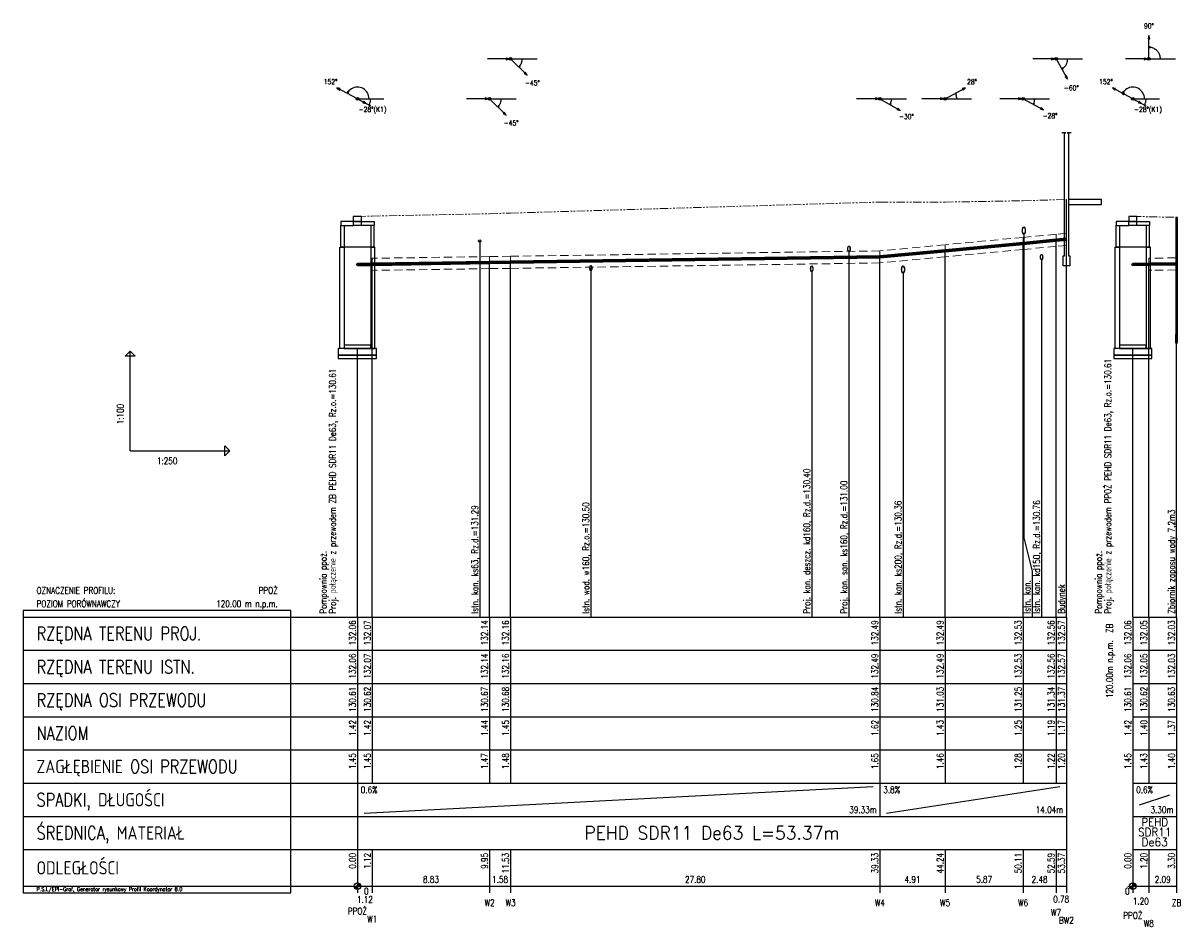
# Model space of a CAD drawing. Header units: millimetres. Extents: x -2456 to 463, y -1800 to 339.
# Tile 3 of 4: x -194 to 154, y -365 to -93. Entities that reach past the tile are written whole.
import ezdxf
from ezdxf.enums import TextEntityAlignment as Align

# ---------------------------------------------------------------- set-up
doc = ezdxf.new("R2010")
doc.units = ezdxf.units.MM
doc.header["$LTSCALE"] = 10
doc.header["$MEASUREMENT"] = 0
doc.linetypes.add('DASHED', pattern=[0.75, 0.5, -0.25])
doc.linetypes.add('PHANTOMX2', pattern=[5, 2.5, -0.5, 0.5, -0.5, 0.5, -0.5])
doc.layers.add('Podsypki', color=8, linetype='DASHED', lineweight=18)
doc.layers.add('Teren_istn', color=253, linetype='PHANTOMX2', lineweight=18)
for name, color, linetype in [('W_Budynki', 7, 'CONTINUOUS'), ('W_Liczby', 7, 'CONTINUOUS'), ('W_Linie_opisowe', 7, 'CONTINUOUS'), ('W_Linie_tabeli', 7, 'CONTINUOUS'), ('W_Odcinki', 7, 'CONTINUOUS'), ('W_Opis_PZ', 7, 'CONTINUOUS'), ('W_Opis_uzbr_n', 7, 'CONTINUOUS'), ('W_Opis_uzbr_p', 7, 'CONTINUOUS'), ('W_Opis_wl', 7, 'CONTINUOUS'), ('W_Osie', 7, 'CONTINUOUS'), ('W_Uzbr_podz', 7, 'CONTINUOUS'), ('W_Wezly', 7, 'CONTINUOUS'), ('W_Wymiary', 7, 'CONTINUOUS')]:
    doc.layers.add(name, color=color, linetype=linetype)
doc.styles.get("Standard").update_dxf_attribs({"font": 'simplex.shx'})

msp = doc.modelspace()

# ---------------------------------------------------------------- linework, layer by layer
at = {"layer": 'Podsypki', "ltscale": 0.5}
for points in [[(106.78, -159.24), (116.69, -158.3), (116.69, -156.8), (106.78, -157.74)], [(116.69, -158.3), (119.82, -158.01), (119.82, -156.51), (116.69, -156.8)], [(63.67, -163.31), (83.29, -161.45), (83.29, -159.95), (63.67, -161.81)], [(83.29, -161.45), (106.78, -159.24), (106.78, -157.74), (83.29, -159.95)], [(83.29, -162.08), (106.78, -159.87), (106.78, -160.55), (106.78, -160.55), (106.78, -161.37), (83.29, -163.58), (83.29, -162.77), (83.29, -162.77)], [(106.78, -159.87), (116.69, -158.93), (116.69, -159.62), (116.69, -159.62), (116.69, -160.43), (106.78, -161.37), (106.78, -160.55), (106.78, -160.55)], [(116.69, -158.93), (119.82, -158.64), (119.82, -159.32), (119.82, -159.32), (119.82, -160.14), (116.69, -160.43), (116.69, -159.62), (116.69, -159.62)], [(-89.16, -165.54), (-53.85, -165.02), (-53.85, -163.52), (-89.16, -164.04)], [(-53.85, -165.02), (-47.53, -164.93), (-47.53, -163.43), (-53.85, -163.52)], [(-47.53, -164.93), (63.67, -163.31), (63.67, -161.81), (-47.53, -163.43)], [(63.67, -163.94), (83.29, -162.08), (83.29, -162.77), (83.29, -162.77), (83.29, -163.58), (63.67, -165.44), (63.67, -164.62), (63.67, -164.62)], [(-88.37, -165.53), (-89.16, -165.54), (-89.16, -164.04), (-88.37, -164.03)], [(-89.16, -166.17), (-53.85, -165.65), (-53.85, -166.34), (-53.85, -166.34), (-53.85, -167.15), (-89.16, -167.67), (-89.16, -166.86), (-89.16, -166.86)], [(-88.37, -166.16), (-89.16, -166.17), (-89.16, -166.86), (-89.16, -166.86), (-89.16, -167.67), (-87.89, -167.66), (-87.89, -167.66), (-88.37, -167.66)], [(-53.85, -165.65), (-47.53, -165.56), (-47.53, -166.25), (-47.53, -166.25), (-47.53, -167.06), (-53.85, -167.15), (-53.85, -166.34), (-53.85, -166.34)], [(-47.53, -165.56), (63.67, -163.94), (63.67, -164.62), (63.67, -164.62), (63.67, -165.44), (-47.53, -167.06), (-47.53, -166.25), (-47.53, -166.25)], [(144.63, -165.53), (152.74, -165.41), (152.74, -163.91), (144.63, -164.03)], [(145.1, -165.53), (144.63, -165.53), (144.63, -164.03), (145.1, -164.03)], [(144.63, -166.16), (152.74, -166.04), (152.74, -167.54), (152.71, -167.54), (152.71, -167.54), (144.63, -167.66), (144.63, -166.85), (144.63, -166.85)], [(145.1, -166.16), (144.63, -166.16), (144.63, -166.85), (144.63, -166.85), (144.63, -167.66), (145.58, -167.66), (145.58, -167.66), (145.1, -167.66)]]:
    msp.add_lwpolyline(points, close=True, dxfattribs=at)
at = {"layer": 'Teren_istn', "ltscale": 0.1}
for points in [[(-93.65, -151.42), (-89.16, -151.33), (-53.85, -150.62), (-47.53, -150.43), (63.67, -147.12), (83.29, -147.12), (106.78, -146.72), (116.69, -146.42), (119.82, -146.32)], [(139.82, -151.42), (144.63, -151.53), (153, -151.72)]]:
    msp.add_lwpolyline(points, dxfattribs=at)
at = {"layer": 'W_Budynki'}
msp.add_lwpolyline([(121.22, -126.32), (120.02, -126.32), (120.42, -126.32), (120.42, -163.32), (120.82, -163.32), (120.82, -166.32), (119.82, -166.32), (119.82, -166.32), (118.82, -166.32), (118.82, -163.32), (119.22, -163.32), (119.22, -126.32), (119.62, -126.32), (118.42, -126.32)], dxfattribs=at)
msp.add_lwpolyline([(120.42, -147.82), (130.42, -147.82), (130.42, -146.32), (120.42, -146.32)], close=True, dxfattribs=at)
at = {"layer": 'W_Liczby'}
for p, q in [((-93.89, -353.99), (-93.41, -352.05)), ((-93.82, -354.01), (-93.48, -352.04)), ((-93.76, -354.02), (-93.55, -352.03)), ((-93.69, -354.02), (-93.62, -352.02)), ((-93.65, -351.52), (-93.65, -354.52)), ((139.57, -353.99), (140.06, -352.05)), ((139.64, -354.01), (139.99, -352.04)), ((139.71, -354.02), (139.92, -352.03)), ((139.78, -354.02), (139.85, -352.02)), ((139.82, -351.52), (139.82, -354.52)), ((-95.15, -353.02), (-92.15, -353.02)), ((-94.65, -353.09), (-92.65, -352.95)), ((-94.64, -353.16), (-92.66, -352.88)), ((-94.63, -353.23), (-92.67, -352.81)), ((-94.61, -353.3), (-92.69, -352.75)), ((-94.59, -353.36), (-92.71, -352.68)), ((-94.56, -353.43), (-92.74, -352.61)), ((-94.53, -353.49), (-92.77, -352.55)), ((-94.5, -353.55), (-92.8, -352.49)), ((-94.46, -353.61), (-92.84, -352.43)), ((-94.42, -353.66), (-92.88, -352.38)), ((-94.37, -353.72), (-92.93, -352.33)), ((-94.32, -353.76), (-92.98, -352.28)), ((-94.27, -353.81), (-93.03, -352.23)), ((-94.21, -353.85), (-93.09, -352.19)), ((-94.15, -353.89), (-93.15, -352.16)), ((-94.09, -353.92), (-93.21, -352.12)), ((-94.03, -353.95), (-93.28, -352.09)), ((-93.96, -353.97), (-93.34, -352.07)), ((138.32, -353.02), (141.32, -353.02)), ((138.82, -353.09), (140.81, -352.95)), ((138.83, -353.16), (140.81, -352.88)), ((138.84, -353.23), (140.79, -352.81)), ((138.85, -353.3), (140.78, -352.75)), ((138.88, -353.36), (140.76, -352.68)), ((138.9, -353.43), (140.73, -352.61)), ((138.93, -353.49), (140.7, -352.55)), ((138.97, -353.55), (140.66, -352.49)), ((139.01, -353.61), (140.62, -352.43)), ((139.05, -353.66), (140.58, -352.38)), ((139.1, -353.72), (140.53, -352.33)), ((139.15, -353.76), (140.48, -352.28)), ((139.2, -353.81), (140.43, -352.23)), ((139.26, -353.85), (140.37, -352.19)), ((139.32, -353.89), (140.32, -352.16)), ((139.38, -353.92), (140.25, -352.12)), ((139.44, -353.95), (140.19, -352.09)), ((139.51, -353.97), (140.12, -352.07))]:
    msp.add_line(p, q, dxfattribs=at)
for centre in [(-93.65, -353.02), (139.82, -353.02)]:
    msp.add_circle(centre, 1, dxfattribs=at)
at = {"layer": 'W_Linie_opisowe'}
for p, q in [((-56.81, -159.12), (-56.81, -272.02)), ((54.35, -162.02), (54.35, -272.02)), ((-23.36, -167.02), (-23.36, -272.02)), ((112.36, -164.42), (112.36, -272.02)), ((43.15, -168.02), (43.15, -272.02)), ((70.63, -168.42), (70.63, -272.02))]:
    msp.add_line(p, q, dxfattribs=at)
msp.add_lwpolyline([(107.01, -156.71), (107.01, -248.22), (109.48, -258.22), (109.48, -272.02)], dxfattribs=at)
at = {"layer": 'W_Linie_tabeli'}
for p, q in [((-162.03, -222.02), (-162.03, -192.02)), ((-162.03, -222.02), (-132.03, -222.02)), ((-194.29, -272.02), (-93.65, -272.02)), ((-93.65, -272.02), (119.82, -272.02)), ((-93.65, -272.02), (-93.65, -282.02)), ((-93.65, -272.02), (-93.65, -353.02)), ((-89.16, -272.02), (-89.16, -282.02)), ((-53.85, -272.02), (-53.85, -282.02)), ((-47.53, -272.02), (-47.53, -282.02)), ((63.67, -272.02), (63.67, -282.02)), ((83.29, -272.02), (83.29, -282.02)), ((106.78, -272.02), (106.78, -282.02)), ((116.69, -272.02), (116.69, -282.02)), ((119.82, -272.02), (119.82, -282.02)), ((119.82, -272.02), (119.82, -353.02)), ((139.82, -272.02), (153, -272.02)), ((139.82, -272.02), (139.82, -282.02)), ((139.82, -272.02), (139.82, -353.02)), ((144.63, -272.02), (144.63, -282.02)), ((153, -272.02), (153, -282.02)), ((153, -272.02), (153, -353.02)), ((-194.29, -282.02), (-93.65, -282.02)), ((-93.65, -282.02), (119.82, -282.02)), ((-93.65, -282.02), (-93.65, -322.02)), ((-89.16, -282.02), (-89.16, -322.02)), ((-53.85, -282.02), (-53.85, -322.02)), ((-47.53, -282.02), (-47.53, -322.02)), ((63.67, -282.02), (63.67, -322.02)), ((83.29, -282.02), (83.29, -322.02)), ((106.78, -282.02), (106.78, -322.02)), ((116.69, -282.02), (116.69, -322.02)), ((119.82, -282.02), (119.82, -322.02)), ((139.82, -282.02), (153, -282.02)), ((139.82, -282.02), (139.82, -322.02)), ((144.63, -282.02), (144.63, -322.02)), ((153, -282.02), (153, -322.02)), ((-194.29, -292.02), (-93.65, -292.02)), ((-93.65, -292.02), (119.82, -292.02)), ((139.82, -292.02), (153, -292.02)), ((-194.29, -302.02), (-93.65, -302.02)), ((-93.65, -302.02), (119.82, -302.02)), ((139.82, -302.02), (153, -302.02)), ((-194.29, -312.02), (-93.65, -312.02)), ((-93.65, -312.02), (119.82, -312.02)), ((139.82, -312.02), (153, -312.02)), ((-194.29, -322.02), (-93.65, -322.02)), ((-93.65, -322.02), (119.82, -322.02)), ((-93.65, -322.02), (-93.65, -332.02)), ((-91.65, -331.02), (61.67, -323.02)), ((63.67, -322.02), (63.67, -332.02)), ((65.67, -331.02), (117.82, -323.02)), ((119.82, -322.02), (119.82, -332.02)), ((139.82, -322.02), (153, -322.02)), ((139.82, -322.02), (139.82, -332.02)), ((153, -322.02), (153, -332.02)), ((141.82, -328.52), (151, -325.52)), ((-194.29, -332.02), (-93.65, -332.02)), ((-93.65, -332.02), (119.82, -332.02)), ((119.82, -332.02), (119.82, -342.02)), ((139.82, -332.02), (153, -332.02)), ((153, -332.02), (153, -342.02)), ((-194.29, -342.02), (-93.65, -342.02)), ((-93.65, -342.02), (119.82, -342.02)), ((-93.65, -342.02), (-93.65, -355.02)), ((-89.16, -342.02), (-89.16, -355.02)), ((-53.85, -342.02), (-53.85, -355.02)), ((-47.53, -342.02), (-47.53, -355.02)), ((63.67, -342.02), (63.67, -355.02)), ((83.29, -342.02), (83.29, -355.02)), ((106.78, -342.02), (106.78, -355.02)), ((116.69, -342.02), (116.69, -355.02)), ((119.82, -342.02), (119.82, -355.02)), ((139.82, -342.02), (153, -342.02)), ((139.82, -342.02), (139.82, -355.02)), ((144.63, -342.02), (144.63, -355.02)), ((153, -342.02), (153, -355.02)), ((-194.29, -353.02), (-93.65, -353.02)), ((-93.65, -353.02), (119.82, -353.02)), ((139.82, -353.02), (153, -353.02))]:
    msp.add_line(p, q, dxfattribs=at)
for points in [[(119.82, -272.02), (119.82, -146.32)], [(106.78, -272.02), (106.78, -159.55)], [(116.69, -272.02), (116.69, -158.62)], [(63.67, -272.02), (63.67, -163.62)], [(83.29, -272.02), (83.29, -161.77)], [(-89.16, -272.02), (-89.16, -165.86)], [(-53.85, -272.02), (-53.85, -165.34)], [(-47.53, -272.02), (-47.53, -165.25)], [(144.63, -272.02), (144.63, -165.85)], [(153, -272.02), (153, -187.02)], [(-93.65, -272.02), (-93.65, -191.22)], [(139.82, -272.02), (139.82, -191.22)]]:
    msp.add_lwpolyline(points, dxfattribs=at)
for points in [[(-162.03, -192.02), (-160.53, -193.52), (-163.53, -193.52)], [(-132.03, -222.02), (-133.53, -223.52), (-133.53, -220.52)], [(-194.29, -355.02), (-113.65, -355.02), (-113.65, -270.02), (-194.29, -270.02)]]:
    msp.add_lwpolyline(points, close=True, dxfattribs=at)
at = {"layer": 'W_Odcinki'}
for points in [[(83.29, -161.47), (106.78, -159.25), (106.78, -159.24), (83.29, -161.45)], [(83.29, -162.07), (106.78, -159.85), (106.78, -159.87), (83.29, -162.08)], [(106.78, -159.25), (116.69, -158.32), (116.69, -158.3), (106.78, -159.24)], [(106.78, -159.85), (116.69, -158.92), (116.69, -158.93), (106.78, -159.87)], [(116.69, -158.32), (119.82, -158.02), (119.82, -158.01), (116.69, -158.3)], [(116.69, -158.92), (119.82, -158.62), (119.82, -158.64), (116.69, -158.93)], [(-47.53, -164.95), (63.67, -163.32), (63.67, -163.31), (-47.53, -164.93)], [(63.67, -163.32), (83.29, -161.47), (83.29, -161.45), (63.67, -163.31)], [(63.67, -163.92), (83.29, -162.07), (83.29, -162.08), (63.67, -163.94)], [(-93.65, -165.62), (-89.16, -165.56), (-89.16, -165.54), (-93.65, -165.61)], [(-93.65, -166.22), (-89.16, -166.16), (-89.16, -166.17), (-93.65, -166.24)], [(-89.16, -165.56), (-53.85, -165.04), (-53.85, -165.02), (-89.16, -165.54)], [(-89.16, -166.16), (-53.85, -165.64), (-53.85, -165.65), (-89.16, -166.17)], [(-53.85, -165.04), (-47.53, -164.95), (-47.53, -164.93), (-53.85, -165.02)], [(-53.85, -165.64), (-47.53, -165.55), (-47.53, -165.56), (-53.85, -165.65)], [(-47.53, -165.55), (63.67, -163.92), (63.67, -163.94), (-47.53, -165.56)], [(139.82, -165.62), (144.63, -165.55), (144.63, -165.53), (139.82, -165.61)], [(139.82, -166.22), (144.63, -166.15), (144.63, -166.16), (139.82, -166.24)], [(144.63, -165.55), (153, -165.42), (153, -165.41), (144.63, -165.53)], [(144.63, -166.15), (153, -166.02), (153, -166.04), (144.63, -166.16)]]:
    msp.add_lwpolyline(points, close=True, dxfattribs=at)
at = {"layer": 'W_Opis_wl'}
for centre, radius in [((-93.65, -165.92), 0.315), ((-93.65, -165.92), 0.3), ((139.82, -165.92), 0.315), ((139.82, -165.92), 0.3)]:
    msp.add_circle(centre, radius, dxfattribs=at)
at = {"layer": 'W_Osie'}
for p, q in [((-47.53, -104.02), (-39.53, -104.02)), ((116.69, -104.02), (124.69, -104.02)), ((144.63, -104.02), (152.63, -104.02)), ((-93.65, -116.02), (-85.65, -116.02)), ((-53.85, -116.02), (-45.85, -116.02)), ((63.67, -116.02), (71.67, -116.02)), ((83.29, -116.02), (91.29, -116.02)), ((106.78, -116.02), (114.78, -116.02)), ((139.82, -116.02), (147.82, -116.02)), ((83.29, -161.77), (106.78, -159.55)), ((106.78, -159.55), (116.69, -158.62)), ((116.69, -158.62), (119.82, -158.32)), ((-47.53, -165.25), (63.67, -163.62)), ((63.67, -163.62), (83.29, -161.77)), ((-93.65, -165.92), (-89.16, -165.86)), ((-89.16, -165.86), (-53.85, -165.34)), ((-53.85, -165.34), (-47.53, -165.25)), ((139.82, -165.92), (144.63, -165.85)), ((144.63, -165.85), (153, -165.72))]:
    msp.add_line(p, q, dxfattribs=at)
at = {"layer": 'W_Uzbr_podz'}
for radius in [0.346, 0.315]:
    msp.add_circle((-56.81, -158.81), radius, dxfattribs=at)
for centre, major_axis in [((107.01, -155.71), (0, -1.1)), ((107.01, -155.71), (0, -1)), ((54.35, -161.22), (0, -0.88)), ((54.35, -161.22), (0, -0.8)), ((112.36, -163.67), (0, -0.825)), ((112.36, -163.67), (0, -0.75)), ((-23.36, -167.02), (0, -0.84)), ((-23.36, -167.02), (0, -0.8)), ((43.15, -167.22), (0, -0.88)), ((43.15, -167.22), (0, -0.8)), ((70.63, -167.42), (0, -1.1)), ((70.63, -167.42), (0, -1))]:
    msp.add_ellipse(centre, major_axis=major_axis, ratio=0.4, dxfattribs=at)
at = {"layer": 'W_Wezly'}
for p, q in [((-92.45, -152.92), (-94.85, -152.92)), ((141.02, -152.92), (138.62, -152.92)), ((-92.45, -154.12), (-94.85, -154.12)), ((141.02, -154.12), (138.62, -154.12)), ((-89.41, -160.72), (-97.89, -160.72)), ((144.06, -160.72), (135.58, -160.72))]:
    msp.add_line(p, q, dxfattribs=at)
for points in [[(-94.85, -152.92), (-98.65, -152.92), (-98.65, -154.12), (-94.85, -154.12)], [(-94.9, -152.92), (-92.4, -152.92), (-92.4, -151.42), (-94.9, -151.42)], [(-92.45, -152.92), (-88.65, -152.92), (-88.65, -154.12), (-92.45, -154.12)], [(138.62, -152.92), (134.82, -152.92), (134.82, -154.12), (138.62, -154.12)], [(138.57, -152.92), (141.06, -152.92), (141.06, -151.42), (138.57, -151.42)], [(141.02, -152.92), (144.82, -152.92), (144.82, -154.12), (141.02, -154.12)], [(152.75, -153.22), (153.25, -153.22), (153.25, -151.72), (152.75, -151.72)], [(152.75, -187.02), (153.25, -187.02), (153.25, -153.22), (152.75, -153.22)], [(152.8, -187.02), (153.2, -187.02), (153.2, -153.22), (152.8, -153.22)], [(-97.65, -160.72), (-98.65, -160.72), (-98.65, -154.12), (-97.65, -154.12)], [(-89.65, -160.72), (-88.65, -160.72), (-88.65, -154.12), (-89.65, -154.12)], [(135.82, -160.72), (134.82, -160.72), (134.82, -154.12), (135.82, -154.12)], [(143.82, -160.72), (144.82, -160.72), (144.82, -154.12), (143.82, -154.12)], [(-97.65, -191.22), (-98.93, -191.22), (-98.93, -160.72), (-97.65, -160.72)], [(-89.65, -191.22), (-88.37, -191.22), (-88.37, -160.72), (-89.65, -160.72)], [(135.82, -191.22), (134.54, -191.22), (134.54, -160.72), (135.82, -160.72)], [(143.82, -191.22), (145.1, -191.22), (145.1, -160.72), (143.82, -160.72)], [(152.71, -189.52), (153.29, -189.52), (153.29, -187.02), (152.71, -187.02)], [(152.8, -187.02), (153.2, -187.02), (153.2, -186.02), (152.8, -186.02)], [(-99.41, -193.22), (-87.89, -193.22), (-87.89, -191.22), (-99.41, -191.22)], [(-97.65, -191.22), (-89.65, -191.22), (-89.65, -190.22), (-97.65, -190.22)], [(134.06, -193.22), (145.58, -193.22), (145.58, -191.22), (134.06, -191.22)], [(135.82, -191.22), (143.82, -191.22), (143.82, -190.22), (135.82, -190.22)], [(-99.41, -194.22), (-87.89, -194.22), (-87.89, -193.22), (-99.41, -193.22)], [(134.06, -194.22), (145.58, -194.22), (145.58, -193.22), (134.06, -193.22)]]:
    msp.add_lwpolyline(points, close=True, dxfattribs=at)
at = {"layer": 'W_Wymiary'}
for p, q in [((144.63, -104.02), (144.65, -97.02)), ((-47.53, -104.02), (-54.53, -104.02)), ((-47.53, -104.02), (-42.55, -108.94)), ((116.69, -104.02), (109.69, -104.02)), ((116.69, -104.02), (120.19, -110.08)), ((144.63, -104.02), (137.63, -104.02)), ((-93.65, -116.02), (-99.81, -112.69)), ((83.29, -116.02), (89.46, -112.7)), ((139.82, -116.02), (133.66, -112.69)), ((139.82, -116.02), (136.3, -114.12)), ((-93.65, -116.02), (-89.68, -118.14)), ((-53.85, -116.02), (-60.85, -116.02)), ((-53.85, -116.02), (-48.91, -120.98)), ((63.67, -116.02), (56.67, -116.02)), ((63.67, -116.02), (69.74, -119.51)), ((83.29, -116.02), (76.29, -116.02)), ((106.78, -116.02), (99.78, -116.02)), ((106.78, -116.02), (112.94, -119.34)), ((139.82, -116.02), (143.78, -118.14))]:
    msp.add_line(p, q, dxfattribs=at)
for points in [[(144.65, -97.02), (144.39, -97.99), (144.91, -97.99)], [(144.64, -100.52), (145.12, -100.65), (145.12, -100.39)], [(-47.93, -104.02), (-48.9, -103.76), (-48.9, -104.28)], [(116.29, -104.02), (115.33, -103.76), (115.33, -104.28)], [(144.23, -104.02), (143.27, -103.76), (143.27, -104.28)], [(-45.04, -106.48), (-44.61, -106.23), (-44.79, -106.05)], [(118.44, -107.05), (118.93, -106.92), (118.8, -106.7)], [(-42.55, -108.94), (-43.06, -108.08), (-43.42, -108.45)], [(120.19, -110.08), (119.93, -109.12), (119.49, -109.38)], [(-99.81, -112.69), (-99.08, -113.38), (-98.83, -112.92)], [(-96.73, -114.35), (-96.38, -113.99), (-96.61, -113.87)], [(86.38, -114.36), (86.49, -114.85), (86.72, -114.73)], [(89.46, -112.7), (88.48, -112.93), (88.73, -113.39)], [(133.66, -112.69), (134.39, -113.38), (134.63, -112.92)], [(136.3, -114.12), (137.02, -114.8), (137.27, -114.35)], [(136.74, -114.35), (137.08, -113.99), (136.85, -113.87)], [(-91.01, -117.44), (-91.73, -116.75), (-91.98, -117.21)], [(-90.12, -117.91), (-89.78, -117.54), (-90.01, -117.42)], [(-54.25, -116.02), (-55.21, -115.76), (-55.21, -116.28)], [(-51.38, -118.5), (-50.94, -118.25), (-51.13, -118.07)], [(63.27, -116.02), (62.3, -115.76), (62.3, -116.28)], [(66.7, -117.77), (67.06, -117.41), (66.83, -117.28)], [(82.89, -116.02), (81.93, -115.76), (81.93, -116.28)], [(106.38, -116.02), (105.41, -115.76), (105.41, -116.28)], [(109.86, -117.68), (110.2, -117.32), (109.97, -117.19)], [(142.46, -117.44), (141.73, -116.75), (141.49, -117.21)], [(143.34, -117.91), (143.68, -117.54), (143.46, -117.42)], [(-48.91, -120.98), (-49.41, -120.12), (-49.77, -120.48)], [(69.74, -119.51), (69.03, -118.81), (68.77, -119.26)], [(112.94, -119.34), (112.21, -118.65), (111.97, -119.11)]]:
    msp.add_lwpolyline(points, close=True, dxfattribs=at)
for points in [[(148.13, -104.02), (148.12, -103.75), (148.09, -103.47), (148.04, -103.21), (147.96, -102.94), (147.87, -102.68), (147.75, -102.43), (147.62, -102.2), (147.47, -101.97), (147.3, -101.75), (147.11, -101.55), (146.91, -101.36), (146.69, -101.19), (146.47, -101.04), (146.23, -100.91), (145.98, -100.79), (145.72, -100.69), (145.46, -100.62), (145.19, -100.57), (144.92, -100.53), (144.64, -100.52)], [(-45.04, -106.48), (-44.95, -106.38), (-44.86, -106.28), (-44.77, -106.17), (-44.69, -106.06), (-44.61, -105.95), (-44.54, -105.84), (-44.47, -105.72), (-44.41, -105.6), (-44.35, -105.48), (-44.29, -105.35), (-44.25, -105.22), (-44.2, -105.09), (-44.16, -104.96), (-44.13, -104.83), (-44.1, -104.7), (-44.08, -104.56), (-44.06, -104.43), (-44.04, -104.29), (-44.04, -104.16), (-44.03, -104.02)], [(118.44, -107.05), (118.6, -106.96), (118.75, -106.85), (118.9, -106.74), (119.04, -106.62), (119.17, -106.5), (119.29, -106.36), (119.41, -106.22), (119.52, -106.08), (119.63, -105.93), (119.72, -105.77), (119.81, -105.61), (119.89, -105.45), (119.96, -105.28), (120.02, -105.1), (120.07, -104.93), (120.12, -104.75), (120.15, -104.57), (120.17, -104.39), (120.19, -104.2), (120.19, -104.02)], [(-90.15, -116.02), (-90.18, -115.56), (-90.27, -115.11), (-90.42, -114.67), (-90.63, -114.25), (-90.89, -113.87), (-91.2, -113.53), (-91.55, -113.22), (-91.93, -112.97), (-92.35, -112.77), (-92.79, -112.63), (-93.25, -112.54), (-93.71, -112.52), (-94.17, -112.56), (-94.62, -112.66), (-95.06, -112.82), (-95.47, -113.03), (-95.85, -113.29), (-96.19, -113.61), (-96.48, -113.96), (-96.73, -114.35)], [(86.79, -116.02), (86.79, -115.85), (86.78, -115.68), (86.76, -115.5), (86.73, -115.33), (86.69, -115.17), (86.64, -115), (86.59, -114.84), (86.52, -114.67), (86.45, -114.52), (86.38, -114.36)], [(143.32, -116.02), (143.29, -115.56), (143.19, -115.11), (143.04, -114.67), (142.84, -114.25), (142.58, -113.87), (142.27, -113.53), (141.92, -113.22), (141.53, -112.97), (141.12, -112.77), (140.68, -112.63), (140.22, -112.54), (139.76, -112.52), (139.3, -112.56), (138.85, -112.66), (138.41, -112.82), (138, -113.03), (137.62, -113.29), (137.28, -113.61), (136.98, -113.96), (136.74, -114.35)], [(-90.12, -117.91), (-90.04, -117.73), (-89.96, -117.55), (-89.88, -117.37), (-89.82, -117.18), (-89.77, -116.99), (-89.73, -116.8), (-89.69, -116.61), (-89.67, -116.41), (-89.66, -116.22), (-89.65, -116.02)], [(-51.38, -118.5), (-51.28, -118.4), (-51.19, -118.3), (-51.1, -118.19), (-51.02, -118.08), (-50.94, -117.97), (-50.86, -117.86), (-50.79, -117.74), (-50.73, -117.61), (-50.67, -117.49), (-50.61, -117.36), (-50.56, -117.24), (-50.52, -117.11), (-50.48, -116.97), (-50.44, -116.84), (-50.41, -116.71), (-50.39, -116.57), (-50.37, -116.43), (-50.36, -116.3), (-50.35, -116.16), (-50.35, -116.02)], [(66.7, -117.77), (66.79, -117.61), (66.87, -117.44), (66.94, -117.27), (67, -117.1), (67.05, -116.92), (67.09, -116.75), (67.13, -116.57), (67.15, -116.39), (67.16, -116.2), (67.17, -116.02)], [(109.86, -117.68), (109.94, -117.53), (110.01, -117.37), (110.07, -117.21), (110.13, -117.04), (110.17, -116.88), (110.21, -116.71), (110.24, -116.54), (110.26, -116.37), (110.27, -116.19), (110.28, -116.02)], [(143.34, -117.91), (143.43, -117.73), (143.51, -117.55), (143.58, -117.37), (143.64, -117.18), (143.7, -116.99), (143.74, -116.8), (143.77, -116.61), (143.8, -116.41), (143.81, -116.22), (143.82, -116.02)]]:
    msp.add_lwpolyline(points, dxfattribs=at)
for centre in [(-47.53, -104.02), (116.69, -104.02), (144.63, -104.02), (-93.65, -116.02), (-53.85, -116.02), (63.67, -116.02), (83.29, -116.02), (106.78, -116.02), (139.82, -116.02)]:
    msp.add_circle(centre, 0.4, dxfattribs=at)

# ---------------------------------------------------------------- texts
at = {"layer": 'W_Liczby', "width": 0.8}
for s, height, p in [('90%%D', 1.5, (144.66, -94.82)), ('152%%D', 1.5, (-101.74, -111.64)), ('-45%%D', 1.5, (-40.99, -111.99)), ('28%%D', 1.5, (91.4, -111.66)), ('152%%D', 1.5, (131.73, -111.64)), ('-60%%D', 1.5, (121.29, -113.49)), ('-28%%D(K1)', 1.5, (-89.07, -119.97)), ('-28%%D(K1)', 1.5, (144.4, -119.97)), ('-30%%D', 1.5, (71.64, -122.11)), ('-28%%D', 1.5, (114.88, -121.88)), ('-45%%D', 1.5, (-47.36, -124.04)), ('8.83', 2, (-71.5, -352.02)), ('1.58', 2, (-50.69, -352.02)), ('27.80', 2, (8.07, -352.02)), ('4.91', 2, (73.48, -352.02)), ('5.87', 2, (95.04, -352.02)), ('2.48', 2, (111.74, -352.02)), ('2.09', 2, (148.82, -352.02)), ('1.12', 2, (-91.4, -358.05)), ('W2', 2, (-53.85, -359.02)), ('W3', 2, (-47.53, -359.02)), ('W4', 2, (63.67, -359.02)), ('W5', 2, (83.29, -359.02)), ('W6', 2, (106.78, -359.02)), ('0.78', 2, (118.25, -357.99)), ('1.20', 2, (142.22, -358.57)), ('ZB', 2, (153, -359.02)), ('PPOŻ', 2, (-93.65, -361.53)), ('W1', 2, (-89.16, -363.93)), ('W7', 2, (116.69, -361.92)), ('BW2', 2, (119.82, -364.32)), ('PPOŻ', 2, (139.82, -362.85)), ('W8', 2, (144.63, -365.25))]:
    msp.add_text(s, height=height, dxfattribs=at).set_placement(p, align=Align.CENTER)
msp.add_text('1:100', height=2, rotation=90, dxfattribs=at).set_placement((-164.03, -214.02))
for s, p in [('1:250', (-154.03, -226.02)), ('0.6%', (-92.65, -325.02)), ('3.8%', (64.67, -325.02)), ('0.6%', (140.82, -325.02)), ('0', (-91.65, -355.52)), ('0', (137.47, -355.52))]:
    msp.add_text(s, height=2, dxfattribs=at).set_placement(p)
for s, p in [('132.06', (-94.15, -273.02)), ('132.07', (-89.66, -273.02)), ('132.14', (-54.35, -273.02)), ('132.16', (-48.03, -273.02)), ('132.49', (63.17, -273.02)), ('132.49', (82.79, -273.02)), ('132.53', (106.28, -273.02)), ('132.56', (116.19, -273.02)), ('132.57', (119.32, -273.02)), ('132.06', (139.32, -273.02)), ('132.05', (144.13, -273.02)), ('132.03', (152.5, -273.02)), ('132.06', (-94.15, -283.02)), ('132.07', (-89.66, -283.02)), ('132.14', (-54.35, -283.02)), ('132.16', (-48.03, -283.02)), ('132.49', (63.17, -283.02)), ('132.49', (82.79, -283.02)), ('132.53', (106.28, -283.02)), ('132.56', (116.19, -283.02)), ('132.57', (119.32, -283.02)), ('132.06', (139.32, -283.02)), ('132.05', (144.13, -283.02)), ('132.03', (152.5, -283.02)), ('130.61', (-94.15, -293.02)), ('130.62', (-89.66, -293.02)), ('130.67', (-54.35, -293.02)), ('130.68', (-48.03, -293.02)), ('130.84', (63.17, -293.02)), ('131.03', (82.79, -293.02)), ('131.25', (106.28, -293.02)), ('131.34', (116.19, -293.02)), ('131.37', (119.32, -293.02)), ('130.61', (139.32, -293.02)), ('130.62', (144.13, -293.02)), ('130.63', (152.5, -293.02)), ('1.42', (-94.15, -303.02)), ('1.42', (-89.66, -303.02)), ('1.44', (-54.35, -303.02)), ('1.45', (-48.03, -303.02)), ('1.62', (63.17, -303.02)), ('1.43', (82.79, -303.02)), ('1.25', (106.28, -303.02)), ('1.19', (116.19, -303.02)), ('1.17', (119.32, -303.02)), ('1.42', (139.32, -303.02)), ('1.40', (144.13, -303.02)), ('1.37', (152.5, -303.02)), ('1.45', (-94.15, -313.02)), ('1.45', (-89.66, -313.02)), ('1.47', (-54.35, -313.02)), ('1.48', (-48.03, -313.02)), ('1.65', (63.17, -313.02)), ('1.46', (82.79, -313.02)), ('1.28', (106.28, -313.02)), ('1.22', (116.19, -313.02)), ('1.20', (119.32, -313.02)), ('1.45', (139.32, -313.02)), ('1.43', (144.13, -313.02)), ('1.40', (152.5, -313.02)), ('0.00', (-94.15, -343.02)), ('1.12', (-89.66, -343.02)), ('9.95', (-54.35, -343.02)), ('11.53', (-48.03, -343.02)), ('39.33', (63.17, -343.02)), ('44.24', (82.79, -343.02)), ('50.11', (106.28, -343.02)), ('52.59', (116.19, -343.02)), ('53.37', (119.32, -343.02)), ('0.00', (139.32, -343.02)), ('1.20', (144.13, -343.02)), ('3.30', (152.5, -343.02))]:
    msp.add_text(s, height=2, rotation=90, dxfattribs=at).set_placement(p, align=Align.RIGHT)
for s, p in [('39.33m', (62.67, -331.02)), ('14.04m', (118.82, -331.02)), ('3.30m', (152, -331.02))]:
    msp.add_text(s, height=2, dxfattribs=at).set_placement(p, align=Align.RIGHT)
at = {"layer": 'W_Liczby'}
for s, height, width, p, p2 in [('PEHD', 2.5, 0.884211, (142.41, -335.02), (150.41, -335.02)), ('PEHD SDR11 De63 L=53.37m', 4, 0.861538, (-25.32, -339.02), (51.48, -339.02)), ('SDR11', 2.5, 1.012048, (141.41, -338.02), (151.41, -338.02)), ('De63', 2.5, 0.920548, (142.41, -341.02), (150.41, -341.02))]:
    msp.add_text(s, height=height, dxfattribs=dict(at, width=width)).set_placement(p, p2, align=Align.FIT)
at = {"layer": 'W_Linie_tabeli', "width": 0.8}
for s, height, p in [('OZNACZENIE PROFILU:', 2, (-190.26, -265.02)), ('POZIOM PORÓWNAWCZY', 2, (-190.26, -269.02)), ('RZĘDNA TERENU PROJ.', 4, (-190.26, -279.02)), ('RZĘDNA TERENU ISTN.', 4, (-190.26, -289.02)), ('RZĘDNA OSI PRZEWODU', 4, (-190.26, -299.02)), ('NAZIOM', 4, (-190.26, -309.02)), ('ZAGŁĘBIENIE OSI PRZEWODU', 4, (-190.26, -319.02)), ('SPADKI, DŁUGOŚCI', 4, (-190.26, -329.02)), ('ŚREDNICA, MATERIAŁ', 4, (-190.26, -339.02)), ('ODLEGŁOŚCI', 4, (-190.26, -349.52)), ('P.S.I./EPI-Graf, Generator rysunkowy Profil Koordynator 8.0', 1.2, (-190.26, -354.52))]:
    msp.add_text(s, height=height, dxfattribs=at).set_placement(p)
for s, p in [('PPOŻ', (-117.65, -265.02)), ('120.00 m n.p.m.', (-117.65, -269.02))]:
    msp.add_text(s, height=2, dxfattribs=at).set_placement(p, align=Align.RIGHT)
for s, p in [('ZB', (133.82, -274.02)), ('120.00m n.p.m.', (133.82, -279.02))]:
    msp.add_text(s, height=2, rotation=90, dxfattribs=at).set_placement(p, align=Align.RIGHT)
at = {"layer": 'W_Opis_PZ', "width": 0.8}
for s, p in [('Zbiornik zapasu wody 7,2m3', (152.5, -271.02)), ('Pompownia ppoż.', (-102.95, -271.02)), ('Pompownia ppoż.', (130.52, -271.02)), ('Budynek', (119.32, -271.02))]:
    msp.add_text(s, height=2, rotation=90, dxfattribs=at).set_placement(p)
at = {"layer": 'W_Opis_uzbr_n', "width": 0.8}
for s, p in [('Proj. kan. deszcz. kd160, Rz.d.=130.40', (42.65, -271.02)), ('Proj. kan. san. ks160, Rz.d.=131.00', (53.85, -271.02))]:
    msp.add_text(s, height=2, rotation=90, dxfattribs=at).set_placement(p)
at = {"layer": 'W_Opis_uzbr_p', "width": 0.8}
for s, p in [('Istn. kan. ks63, Rz.d.=131.29', (-57.31, -271.02)), ('Istn. wod. w160, Rz.o.=130.50', (-23.86, -271.02)), ('Istn. kan. ks200, Rz.d.=130.36', (70.13, -271.02)), ('Istn. kan. kd150, Rz.d.=130.76', (111.86, -271.02)), ('Istn. kan.', (108.98, -271.02))]:
    msp.add_text(s, height=2, rotation=90, dxfattribs=at).set_placement(p)
at = {"layer": 'W_Opis_wl', "width": 0.8}
for s, p in [('Proj. połączenie z przewodem PPOŻ PEHD SDR11 De63, Rz.o.=130.61', (133.32, -271.02)), ('Proj. połączenie z przewodem ZB PEHD SDR11 De63, Rz.o.=130.61', (-100.15, -271.02))]:
    msp.add_text(s, height=2, rotation=90, dxfattribs=at).set_placement(p)

doc.saveas('drawing.dxf')
